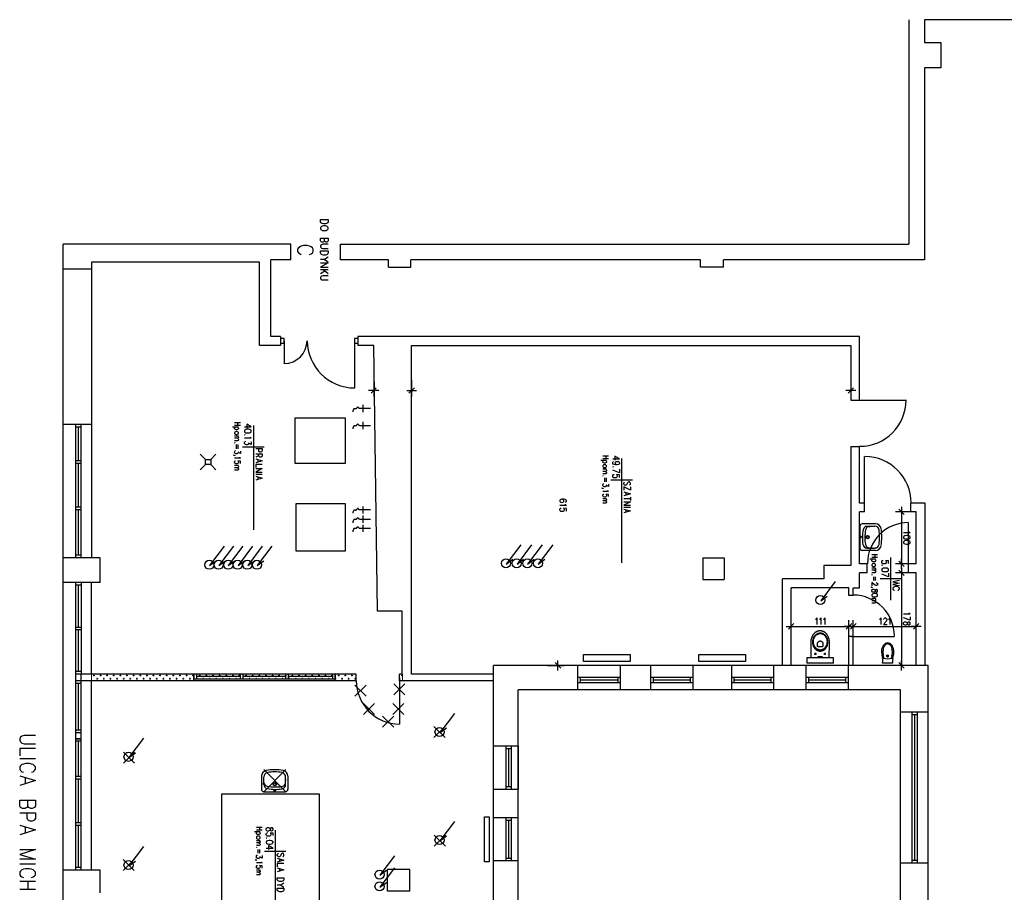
# Model space of a CAD drawing. Header units: millimetres. Extents: x -523 to 1404227, y -783705 to 1038705.
# Tile 21 of 256: x 178868 to 197769, y 12536 to 29297. Entities that reach past the tile are written whole.
import ezdxf

# ---------------------------------------------------------------- set-up
doc = ezdxf.new("R2010")
doc.units = ezdxf.units.MM
doc.linetypes.add('0.5_0.5', pattern=[1, 0.5, -0.5])
doc.layers.add('10. Projektowana likwidacja ściany murowanej', color=6, linetype='Continuous', lineweight=13)
for name, color, linetype in [('PDF _0', 252, 'Continuous'), ('PDF _BA_met', 7, 'Continuous'), ('PDF _Cienka', 7, 'Continuous'), ('PDF _PG_WIDOKOWE_CIENKIE', 7, 'Continuous'), ('PDF _PG_WYMIARY', 7, 'Continuous'), ('PDF _PG_WYPOSAŻENIE', 7, 'Continuous')]:
    doc.layers.add(name, color=color, linetype=linetype)

# ---------------------------------------------------------------- blocks, each defined once
blk = doc.blocks.new('A$Cc5eb5aaa')
at = {"layer": 'PDF _0', "color": 7, "lineweight": -3}
for points in [[(17066, 30689), (17066, 26375)], [(19043, 30689), (17366, 30689)], [(17366, 30689), (17366, 30249), (17684, 30249), (17684, 29766)], [(17684, 29766), (17366, 29766)], [(17366, 29766), (17366, 26079)], [(834, 4750), (834, 26375)], [(5207, 26375), (834, 26375)], [(5207, 26079), (5207, 26375)], [(6160, 26079), (6160, 26375)], [(6160, 26375), (17066, 26375)], [(834, 25905), (1376, 25905)], [(1376, 26032), (1376, 20355)], [(4606, 26032), (1376, 26032)], [(5008, 24432), (4606, 24432), (4606, 26032)], [(5008, 24606), (4822, 24606), (4822, 26079)], [(5207, 26079), (4822, 26079)], [(7079, 26079), (6160, 26079)], [(7079, 25935), (7079, 26079)], [(7079, 25935), (7510, 25935)], [(7510, 25935), (7510, 26079)], [(13069, 26079), (7510, 26079)], [(13069, 25935), (13069, 26079)], [(13509, 25935), (13069, 25935)], [(13509, 25935), (13509, 26079)], [(17366, 26079), (13509, 26079)], [(5008, 24606), (5008, 24432)], [(16122, 23382), (16122, 24606), (6490, 24606)], [(6490, 24606), (6490, 24432)], [(5076, 24470), (5076, 24568), (5008, 24568)], [(5076, 24470), (5008, 24470)], [(5076, 24521), (5076, 24081)], [(6490, 24568), (6427, 24568)], [(6427, 24568), (6427, 24470)], [(6427, 24521), (6427, 23611)], [(6490, 24470), (6427, 24470)], [(7345, 18120), (7345, 19331), (6867, 19331), (6795, 24432), (6490, 24432)], [(9098, 18120), (7523, 18120), (7523, 24432), (15956, 24432)], [(15956, 24432), (15956, 23382)], [(6892, 23568), (6698, 23568)], [(6846, 23619), (6744, 23518)], [(7430, 23568), (7620, 23568)], [(7472, 23518), (7578, 23619)], [(16050, 23568), (15859, 23568)], [(16007, 23619), (15901, 23518)], [(6587, 23289), (6587, 23149)], [(15956, 23382), (16122, 23382)], [(16037, 23382), (17011, 23382)], [(6520, 23221), (6516, 23226), (6511, 23230), (6507, 23234), (6507, 23238), (6503, 23238), (6503, 23243), (6499, 23243), (6494, 23247), (6490, 23247), (6486, 23247), (6482, 23243), (6477, 23238), (6473, 23234), (6465, 23226), (6465, 23221), (6460, 23217), (6456, 23217), (6452, 23213), (6448, 23213), (6444, 23213), (6439, 23213), (6431, 23217), (6427, 23217), (6422, 23217), (6418, 23217), (6418, 23213), (6414, 23213), (6410, 23209), (6410, 23204), (6405, 23200), (6405, 23196), (6401, 23192), (6401, 23183), (6397, 23179), (6397, 23171), (6397, 23166), (6393, 23158)], [(6736, 23221), (6520, 23221)], [(1376, 22917), (834, 22917)], [(1181, 20355), (1080, 20355), (1080, 22917)], [(1130, 22891), (1130, 22891)], [(1181, 20355), (1181, 22917)], [(6520, 22891), (6516, 22900), (6511, 22904), (6507, 22908), (6503, 22912), (6503, 22917), (6499, 22917), (6494, 22917), (6494, 22921), (6490, 22921), (6486, 22921), (6482, 22917), (6477, 22912), (6473, 22908), (6465, 22900), (6465, 22895), (6460, 22891), (6456, 22891), (6452, 22887), (6448, 22887), (6444, 22887), (6439, 22887), (6431, 22891), (6427, 22891), (6422, 22891), (6418, 22887), (6414, 22887), (6414, 22883), (6410, 22883), (6410, 22878), (6410, 22874), (6405, 22874), (6405, 22870), (6401, 22861), (6401, 22857), (6397, 22853), (6397, 22845), (6397, 22836), (6393, 22828)], [(6736, 22891), (6520, 22891)], [(6587, 22963), (6587, 22823)], [(1181, 22866), (1080, 22866)], [(1130, 22214), (1130, 22866)], [(15956, 22493), (15956, 20203)], [(15956, 22493), (16122, 22493)], [(16122, 21405), (16122, 22493)], [(3467, 22345), (3565, 22243)], [(3666, 22243), (3666, 22146), (3565, 22146), (3565, 22243), (3666, 22243), (3764, 22345)], [(1181, 22214), (1080, 22214)], [(1181, 22163), (1080, 22163)], [(1130, 22188), (1130, 22188)], [(1130, 21325), (1130, 22163)], [(3467, 22044), (3565, 22146)], [(3764, 22044), (3666, 22146)], [(16219, 21320), (16219, 22298)], [(16219, 21405), (16122, 21405)], [(16219, 21236), (16219, 21405)], [(17379, 21405), (17108, 21405)], [(17108, 21236), (17108, 21405)], [(17379, 18285), (17379, 21405)], [(1181, 21325), (1080, 21325)], [(1181, 21274), (1080, 21274)], [(1130, 21299), (1130, 21299)], [(1130, 21299), (1130, 21299)], [(1130, 20406), (1130, 21274)], [(6520, 21274), (6516, 21278), (6511, 21282), (6507, 21287), (6507, 21291), (6503, 21295), (6499, 21299), (6494, 21299), (6490, 21299), (6486, 21299), (6482, 21299), (6482, 21295), (6477, 21291), (6473, 21287), (6465, 21278), (6460, 21274), (6456, 21270), (6452, 21270), (6452, 21265), (6448, 21265), (6444, 21265), (6439, 21270), (6431, 21270), (6427, 21270), (6422, 21270), (6418, 21270), (6414, 21265), (6410, 21261), (6410, 21257), (6405, 21253), (6405, 21248), (6401, 21244), (6401, 21240), (6397, 21232), (6397, 21227), (6397, 21219), (6393, 21210)], [(6736, 21274), (6520, 21274)], [(6587, 21342), (6587, 21206)], [(16122, 20237), (16122, 21236)], [(16219, 21236), (16122, 21236)], [(16879, 21291), (16981, 21185)], [(16930, 21333), (16930, 21143)], [(17210, 21236), (17108, 21236)], [(17210, 20237), (17210, 21236)], [(6520, 21092), (6516, 21100), (6511, 21105), (6507, 21109), (6503, 21113), (6503, 21117), (6499, 21117), (6494, 21117), (6494, 21121), (6490, 21121), (6486, 21121), (6482, 21117), (6477, 21113), (6473, 21109), (6465, 21100), (6465, 21096), (6460, 21092), (6456, 21092), (6452, 21088), (6448, 21088), (6444, 21088), (6439, 21088), (6431, 21092), (6427, 21092), (6422, 21092), (6418, 21088), (6414, 21088), (6414, 21083), (6410, 21083), (6410, 21079), (6410, 21075), (6405, 21075), (6405, 21071), (6401, 21062), (6401, 21058), (6397, 21054), (6397, 21045), (6397, 21037), (6393, 21028)], [(6736, 21092), (6520, 21092)], [(6587, 21164), (6587, 21024)], [(6587, 20990), (6587, 20851)], [(17061, 20152), (17061, 21028)], [(6520, 20918), (6516, 20922), (6511, 20931), (6507, 20931), (6507, 20935), (6503, 20939), (6499, 20944), (6494, 20944), (6490, 20944), (6486, 20944), (6482, 20944), (6482, 20939), (6477, 20939), (6473, 20935), (6465, 20927), (6465, 20922), (6460, 20918), (6456, 20914), (6452, 20914), (6448, 20914), (6444, 20914), (6439, 20914), (6431, 20914), (6427, 20918), (6422, 20914), (6418, 20914), (6414, 20914), (6414, 20910), (6410, 20910), (6410, 20906), (6410, 20901), (6405, 20897), (6405, 20893), (6401, 20889), (6401, 20884), (6397, 20880), (6397, 20872), (6397, 20863), (6393, 20855)], [(6736, 20918), (6520, 20918)], [(9619, 20605), (9339, 20232), (9466, 20326)], [(9826, 20605), (9547, 20232), (9674, 20326)], [(10029, 20605), (9750, 20232), (9877, 20326)], [(10233, 20605), (9953, 20232), (10080, 20326)], [(3925, 20575), (3645, 20203), (3772, 20296)], [(4102, 20575), (3823, 20203), (3950, 20296)], [(4284, 20575), (4005, 20203), (4132, 20296)], [(4471, 20575), (4191, 20203), (4318, 20296)], [(4657, 20575), (4378, 20203), (4505, 20296)], [(4839, 20575), (4560, 20203), (4687, 20296)], [(1545, 20355), (834, 20355)], [(1181, 20406), (1080, 20406)], [(1545, 19881), (1545, 20355)], [(13116, 20351), (13526, 20351)], [(13116, 20351), (13116, 19940)], [(13526, 20351), (13526, 19940)], [(16270, 20237), (16122, 20237)], [(16270, 20067), (16270, 20237)], [(16981, 20186), (16879, 20287)], [(16930, 20139), (16930, 20334)], [(17210, 20237), (17061, 20237)], [(17061, 20067), (17061, 20237)], [(15956, 20203), (15436, 20203), (15436, 19949), (14640, 19949)], [(16270, 20067), (16122, 20067)], [(16122, 19775), (16122, 20067)], [(16879, 20118), (16981, 20016)], [(16930, 20165), (16930, 19970)], [(17210, 20067), (17061, 20067)], [(17210, 18285), (17210, 20067)], [(1376, 19881), (834, 19881)], [(1181, 19881), (1080, 19881)], [(1080, 18120), (1080, 19881)], [(1181, 19881), (1181, 18120)], [(1545, 19881), (1376, 19881)], [(1376, 18120), (1376, 19881)], [(13116, 19940), (13526, 19940)], [(14640, 18285), (14640, 19949)], [(15656, 19898), (15376, 19525), (15503, 19619)], [(1181, 19830), (1080, 19830)], [(1130, 19017), (1130, 19830)], [(15918, 19775), (14809, 19775)], [(14809, 18285), (14809, 19775)], [(15918, 19631), (15918, 19775)], [(15999, 19631), (15999, 19775)], [(15999, 19775), (16122, 19775)], [(15999, 19631), (15918, 19631)], [(1181, 19017), (1080, 19017)], [(1181, 18967), (1080, 18967)], [(1130, 18171), (1130, 18967)], [(1130, 18941), (1130, 18941)], [(14712, 19034), (14907, 19034)], [(14758, 18983), (14860, 19089)], [(16016, 19034), (15825, 19034)], [(15973, 19089), (15868, 18983)], [(15906, 19034), (16096, 19034)], [(15948, 18983), (16054, 19089)], [(17307, 19034), (17112, 19034)], [(17260, 19089), (17159, 18983)], [(15918, 18285), (15918, 18844)], [(15999, 18844), (15918, 18844)], [(15961, 18844), (16790, 18844)], [(15999, 18285), (15999, 18844)], [(10385, 18234), (10279, 18340)], [(10330, 18192), (10330, 18382)], [(16981, 18234), (16879, 18340)], [(16930, 18192), (16930, 18382)], [(1181, 18171), (1080, 18171)], [(1130, 18145), (1130, 18145)], [(9098, 10161), (9098, 18285)], [(17438, 18285), (9098, 18285)], [(10711, 18285), (10711, 17815)], [(11528, 18285), (11528, 17815)], [(12108, 18285), (12108, 17815)], [(12921, 18285), (12921, 17815)], [(13662, 18285), (13662, 17815)], [(14470, 18285), (14470, 17815)], [(15089, 18285), (15089, 17815)], [(15901, 18285), (15901, 17815)], [(17438, 9936), (17438, 18285)], [(1181, 14356), (1080, 14356), (1080, 18120)], [(1181, 18120), (1080, 18120)], [(1181, 18120), (1080, 18120)], [(1181, 17989), (1080, 17989)], [(1181, 14356), (1181, 18120)], [(6460, 18120), (1181, 18120)], [(6460, 17989), (1181, 17989)], [(1376, 14356), (1376, 17989)], [(3340, 17989), (3340, 18120)], [(3340, 18120), (3340, 18022)], [(6054, 18022), (3340, 18022)], [(3391, 18120), (3391, 18022)], [(4238, 18073), (3391, 18073)], [(4238, 18022), (4238, 18120)], [(4263, 18073), (4263, 18073)], [(4289, 18022), (4289, 18120)], [(5110, 18073), (4289, 18073)], [(5110, 18022), (5110, 18120)], [(5157, 18022), (5157, 18120)], [(6003, 18073), (5157, 18073)], [(6003, 18120), (6003, 18022)], [(6054, 17989), (6054, 18120)], [(6054, 18120), (6054, 18022)], [(6460, 17989), (6460, 18120)], [(7290, 17989), (7290, 18120)], [(7345, 18120), (7290, 18120)], [(7290, 18056), (7290, 17159)], [(9098, 17989), (7290, 17989)], [(9098, 18120), (7523, 18120)], [(11528, 18052), (10711, 18052)], [(10762, 18052), (10762, 17950)], [(11482, 18001), (10762, 18001)], [(11482, 18052), (11482, 17950)], [(12921, 18052), (12108, 18052)], [(12159, 18052), (12159, 17950)], [(12870, 18001), (12159, 18001)], [(12870, 18052), (12870, 17950)], [(14470, 18052), (13662, 18052)], [(13708, 18052), (13708, 17950)], [(14420, 18001), (13708, 18001)], [(14420, 18052), (14420, 17950)], [(15901, 18052), (15089, 18052)], [(15139, 18052), (15139, 17950)], [(15851, 18001), (15139, 18001)], [(15851, 18052), (15851, 17950)], [(1181, 17938), (1080, 17938)], [(1130, 17045), (1130, 17938)], [(16909, 17815), (9568, 17815)], [(9568, 17400), (9568, 17815)], [(11528, 17950), (10711, 17950)], [(12921, 17950), (12108, 17950)], [(14470, 17950), (13662, 17950)], [(15901, 17950), (15089, 17950)], [(16909, 10406), (16909, 17815)], [(9568, 10406), (9568, 17400)], [(8344, 17366), (8065, 16994), (8192, 17087)], [(17438, 17387), (16909, 17387)], [(17125, 17387), (17125, 14487)], [(17227, 17337), (17125, 17337)], [(17176, 17337), (17176, 14538)], [(17227, 17387), (17227, 14487)], [(1181, 17045), (1080, 17045)], [(1181, 17045), (1080, 17045)], [(1130, 17019), (1130, 17019)], [(1130, 17019), (1130, 17019)], [(1181, 16994), (1080, 16994)], [(1181, 16994), (1080, 16994)], [(1181, 16994), (1080, 16994)], [(1080, 16879), (1181, 16879), (1080, 16879)], [(1181, 16829), (1080, 16829)], [(1130, 16155), (1130, 16829)], [(2375, 16888), (2096, 16515), (2223, 16608)], [(9098, 16740), (9568, 16740)], [(9335, 16740), (9335, 15910)], [(9335, 16693), (9437, 16693)], [(9386, 16693), (9386, 15961)], [(9437, 16740), (9437, 15910)], [(9568, 16740), (9568, 15910)], [(1181, 16155), (1080, 16155)], [(1181, 16105), (1080, 16105)], [(1130, 16130), (1130, 16130)], [(1130, 16130), (1130, 16130)], [(1130, 15262), (1130, 16105)], [(9098, 15910), (9568, 15910)], [(9335, 15961), (9437, 15961)], [(9098, 15368), (9568, 15368)], [(9335, 15368), (9335, 14538)], [(9335, 15317), (9437, 15317)], [(9386, 15317), (9386, 14585)], [(9437, 15368), (9437, 14538)], [(1181, 15262), (1080, 15262)], [(1181, 15211), (1080, 15211)], [(1130, 15237), (1130, 15237)], [(1130, 15237), (1130, 15237)], [(1130, 14407), (1130, 15211)], [(8344, 15288), (8065, 14919), (8192, 15012)], [(2375, 14809), (2096, 14437), (2223, 14530)], [(7193, 14631), (6913, 14259), (7040, 14352)], [(9335, 14585), (9437, 14585)], [(1181, 14407), (1080, 14407)], [(7193, 14398), (6913, 14026), (7040, 14119)], [(9098, 14538), (9568, 14538)], [(17438, 14487), (16909, 14487)], [(17227, 14538), (17125, 14538)], [(1545, 14356), (834, 14356)], [(1545, 13916), (1545, 14356)], [(7062, 13950), (7062, 14365)], [(7489, 14365), (7062, 14365)], [(7489, 13950), (7489, 14365)], [(7489, 13950), (7062, 13950)]]:
    blk.add_lwpolyline(points, dxfattribs=at)
for points in [[(10821, 18365), (10821, 18497), (11719, 18497), (11719, 18365)], [(10821, 18365), (10821, 18497), (11719, 18497), (11719, 18365)], [(13035, 18365), (13035, 18497), (13933, 18497), (13933, 18365)], [(13035, 18365), (13035, 18497), (13933, 18497), (13933, 18365)], [(8920, 14513), (8920, 15376), (9009, 15376), (9009, 14513)]]:
    blk.add_lwpolyline(points, close=True, dxfattribs=at)
for centre in [(3639, 20219), (3817, 20219), (4003, 20219), (4185, 20219), (4371, 20219), (4553, 20219), (9333, 20248), (9541, 20248), (9744, 20248), (9947, 20248), (15371, 19541), (8059, 17010), (2089, 16531), (8059, 14931), (2089, 14452), (6907, 14270), (6907, 14042)]:
    blk.add_circle(centre, 86.8, dxfattribs=at)
for centre, radius, start, end in [((5078, 24524), 438, 270, 0), ((6429, 24524), 908, 180, 270)]:
    blk.add_arc(centre, radius, start, end, dxfattribs=at)
at = {"layer": 'PDF _BA_met', "lineweight": -3}
for points in [[(4314, 22870), (4445, 22870), (4361, 22921), (4361, 22845)], [(4488, 22895), (4488, 20893)], [(4327, 22718), (4323, 22722), (4314, 22718), (4323, 22713)], [(4420, 22671), (4428, 22663), (4445, 22650), (4314, 22650)], [(4445, 22582), (4445, 22527), (4394, 22557), (4394, 22544), (4390, 22535), (4382, 22527), (4365, 22523), (4352, 22523), (4335, 22527), (4323, 22540), (4314, 22552), (4314, 22569), (4323, 22582), (4327, 22586), (4339, 22595)], [(4695, 22480), (4280, 22480)], [(4530, 22451), (4653, 22451), (4653, 22408), (4649, 22396), (4640, 22387), (4632, 22383), (4610, 22383), (4602, 22387), (4593, 22396), (4589, 22408), (4589, 22451)], [(4530, 22349), (4653, 22349), (4653, 22307), (4649, 22294), (4640, 22290), (4632, 22286), (4619, 22286), (4606, 22290), (4602, 22294), (4593, 22307), (4593, 22349)], [(4593, 22320), (4530, 22286)], [(4530, 22252), (4653, 22214), (4530, 22176)], [(4653, 22146), (4530, 22146), (4530, 22091)], [(4572, 22235), (4572, 22188)], [(11384, 22252), (11515, 22252), (11427, 22303), (11427, 22231)], [(11469, 22138), (11452, 22146), (11439, 22154), (11435, 22167), (11435, 22176), (11439, 22188), (11452, 22201), (11469, 22205), (11477, 22205), (11494, 22201), (11507, 22188), (11515, 22176), (11515, 22167), (11507, 22154), (11494, 22146), (11469, 22138), (11439, 22138), (11410, 22146), (11388, 22154), (11384, 22167), (11384, 22180), (11388, 22193), (11401, 22201)], [(11554, 22260), (11554, 20258)], [(4530, 22066), (4653, 22066), (4530, 21998), (4653, 21998)], [(4530, 21960), (4653, 21960)], [(11397, 22099), (11388, 22104), (11384, 22099), (11388, 22095)], [(11515, 22057), (11515, 21985), (11384, 22036)], [(11515, 21896), (11515, 21947), (11456, 21951), (11465, 21947), (11469, 21930), (11469, 21917), (11465, 21900), (11452, 21892), (11435, 21888), (11422, 21888), (11401, 21892), (11388, 21900), (11384, 21917), (11384, 21930), (11388, 21947), (11397, 21951), (11410, 21955)], [(4530, 21922), (4653, 21884), (4530, 21845)], [(4572, 21909), (4572, 21862)], [(11761, 21845), (11350, 21845)], [(11706, 21748), (11714, 21757), (11723, 21769), (11723, 21790), (11714, 21803), (11706, 21812), (11693, 21812), (11681, 21807), (11676, 21803), (11668, 21795), (11655, 21765), (11651, 21757), (11647, 21752), (11634, 21748), (11613, 21748), (11604, 21757), (11596, 21769), (11596, 21790), (11604, 21803), (11613, 21812)], [(11723, 21718), (11723, 21651), (11596, 21718), (11596, 21651)], [(11596, 21621), (11723, 21583), (11596, 21545)], [(11638, 21608), (11638, 21562)], [(11723, 21486), (11596, 21486)], [(11596, 21431), (11723, 21431), (11596, 21367), (11723, 21367)], [(11723, 21519), (11723, 21452)], [(11596, 21329), (11723, 21329)], [(11596, 21291), (11723, 21253), (11596, 21215)], [(11638, 21274), (11638, 21227)], [(16680, 20245), (16680, 20296), (16621, 20300), (16630, 20296), (16634, 20279), (16634, 20266), (16630, 20249), (16617, 20241), (16600, 20237), (16587, 20237), (16566, 20241), (16553, 20249), (16549, 20266), (16549, 20279), (16553, 20296), (16562, 20300), (16575, 20304)], [(16719, 20359), (16719, 19542)], [(16562, 20203), (16553, 20207), (16549, 20203), (16553, 20199)], [(16680, 20059), (16680, 19987), (16549, 20038)], [(16926, 19949), (16515, 19949)], [(16888, 19915), (16761, 19894), (16888, 19868), (16761, 19843), (16888, 19822)], [(16858, 19729), (16871, 19733), (16879, 19746), (16888, 19754), (16888, 19771), (16879, 19784), (16871, 19792), (16858, 19796), (16841, 19801), (16812, 19801), (16790, 19796), (16782, 19792), (16769, 19784), (16761, 19771), (16761, 19754), (16769, 19746), (16782, 19733), (16790, 19729)], [(4907, 15122), (4907, 13120)], [(4864, 15017), (4864, 15063), (4809, 15067), (4814, 15063), (4818, 15050), (4818, 15034), (4814, 15021), (4801, 15008), (4784, 15004), (4771, 15004), (4750, 15008), (4737, 15021), (4733, 15034), (4733, 15050), (4737, 15063), (4746, 15067), (4759, 15076)], [(4746, 14970), (4737, 14974), (4733, 14970), (4737, 14966)], [(4733, 14775), (4864, 14775), (4776, 14826), (4776, 14750)], [(5110, 14712), (4699, 14712)], [(5055, 14610), (5063, 14623), (5072, 14636), (5072, 14657), (5063, 14669), (5055, 14678), (5042, 14678), (5030, 14674), (5025, 14669), (5017, 14661), (5004, 14631), (5000, 14623), (4996, 14619), (4983, 14610), (4966, 14610), (4953, 14623), (4945, 14636), (4945, 14657), (4953, 14669), (4966, 14678)], [(4945, 14585), (5072, 14547), (4945, 14509)], [(4987, 14568), (4987, 14521)], [(5072, 14479), (4945, 14479), (4945, 14420)], [(4945, 14398), (5072, 14360), (4945, 14322)], [(4987, 14382), (4987, 14335)], [(5013, 14064), (4945, 14064)], [(5072, 14102), (5013, 14064), (5072, 14026)]]:
    blk.add_lwpolyline(points, dxfattribs=at)
for points in [[(4445, 22794), (4441, 22806), (4420, 22815), (4390, 22823), (4369, 22823), (4339, 22815), (4323, 22806), (4314, 22794), (4314, 22781), (4323, 22768), (4339, 22756), (4369, 22751), (4390, 22751), (4420, 22756), (4441, 22768), (4445, 22781)], [(16680, 20127), (16672, 20144), (16655, 20152), (16621, 20156), (16604, 20156), (16575, 20152), (16553, 20144), (16549, 20127), (16549, 20118), (16553, 20101), (16575, 20093), (16604, 20088), (16621, 20088), (16655, 20093), (16672, 20101), (16680, 20118)], [(4864, 15148), (4856, 15165), (4843, 15169), (4831, 15169), (4818, 15165), (4814, 15152), (4809, 15135), (4801, 15118), (4788, 15110), (4776, 15106), (4759, 15106), (4746, 15110), (4737, 15114), (4733, 15127), (4733, 15148), (4737, 15165), (4746, 15169), (4759, 15173), (4776, 15173), (4788, 15169), (4801, 15156), (4809, 15144), (4814, 15122), (4818, 15114), (4831, 15110), (4843, 15110), (4856, 15114), (4864, 15127)], [(4864, 14894), (4856, 14911), (4839, 14919), (4809, 14923), (4788, 14923), (4759, 14919), (4737, 14911), (4733, 14894), (4733, 14885), (4737, 14873), (4759, 14860), (4788, 14856), (4809, 14856), (4839, 14860), (4856, 14873), (4864, 14885)], [(4945, 14204), (5072, 14204), (5072, 14170), (5063, 14153), (5055, 14144), (5042, 14140), (5025, 14136), (4996, 14136), (4974, 14140), (4966, 14144), (4953, 14153), (4945, 14170)], [(4945, 14009), (5072, 14009), (5072, 13975), (5063, 13958), (5055, 13950), (5042, 13946), (5025, 13941), (4996, 13941), (4974, 13946), (4966, 13950), (4953, 13958), (4945, 13975)]]:
    blk.add_lwpolyline(points, close=True, dxfattribs=at)
at = {"layer": 'PDF _Cienka', "lineweight": -3}
for points in [[(5775, 26850), (5923, 26850), (5923, 26807), (5914, 26790), (5902, 26782), (5889, 26773), (5868, 26769), (5830, 26769), (5809, 26773), (5796, 26782), (5779, 26790), (5775, 26807)], [(5923, 26693), (5914, 26706), (5902, 26718), (5889, 26723), (5868, 26731), (5830, 26731), (5809, 26723), (5796, 26718), (5779, 26706), (5775, 26693), (5775, 26672), (5779, 26659), (5796, 26651), (5809, 26642), (5830, 26638), (5868, 26638), (5889, 26642), (5902, 26651), (5914, 26659), (5923, 26672)], [(5775, 26248), (5923, 26248), (5923, 26210), (5914, 26193), (5902, 26181), (5889, 26176), (5868, 26168), (5830, 26168), (5809, 26176), (5796, 26181), (5779, 26193), (5775, 26210)]]:
    blk.add_lwpolyline(points, close=True, dxfattribs=at)
for points in [[(5775, 26494), (5923, 26494), (5923, 26443), (5914, 26426), (5910, 26422), (5893, 26413), (5880, 26413), (5868, 26422), (5859, 26426), (5851, 26443), (5851, 26494)], [(5851, 26443), (5842, 26426), (5838, 26422), (5821, 26413), (5800, 26413), (5787, 26422), (5779, 26426), (5775, 26443), (5775, 26494)], [(5563, 26181), (5593, 26193), (5622, 26214), (5635, 26240), (5635, 26282), (5622, 26308), (5593, 26329), (5563, 26342), (5521, 26354), (5449, 26354), (5406, 26342), (5381, 26329), (5351, 26308), (5334, 26282), (5334, 26240), (5351, 26214), (5381, 26193), (5406, 26181)], [(5923, 26375), (5817, 26375), (5796, 26367), (5779, 26358), (5775, 26342), (5775, 26329), (5779, 26312), (5796, 26299), (5817, 26295), (5923, 26295)], [(5923, 26130), (5851, 26083), (5923, 26037)], [(5851, 26083), (5775, 26083)], [(5775, 26016), (5923, 26016), (5775, 25935), (5923, 25935)], [(5775, 25889), (5923, 25889)], [(5859, 25859), (5775, 25808)], [(5923, 25770), (5817, 25770), (5796, 25762), (5779, 25753), (5775, 25736), (5775, 25723), (5779, 25706), (5796, 25694), (5817, 25690), (5923, 25690)], [(5923, 25808), (5821, 25889)], [(301, 16943), (85, 16943), (42, 16930), (13, 16909), (0, 16875), (0, 16850), (13, 16816), (42, 16795), (85, 16782), (301, 16782)], [(301, 16693), (0, 16693), (0, 16553)], [(0, 16498), (301, 16498)], [(229, 16236), (258, 16244), (284, 16270), (301, 16291), (301, 16337), (284, 16359), (258, 16384), (229, 16393), (186, 16405), (114, 16405), (72, 16393), (42, 16384), (13, 16359), (0, 16337), (0, 16291), (13, 16270), (42, 16244), (72, 16236)], [(0, 16164), (301, 16075), (0, 15982)], [(102, 16130), (102, 16016)], [(0, 15698), (301, 15698), (301, 15592), (284, 15559), (271, 15550), (241, 15537), (216, 15537), (186, 15550), (169, 15559), (157, 15592), (157, 15698)], [(157, 15592), (144, 15559), (127, 15550), (102, 15537), (55, 15537), (30, 15550), (13, 15559), (0, 15592), (0, 15698)], [(0, 15457), (301, 15457), (301, 15355), (284, 15321), (271, 15309), (241, 15296), (199, 15296), (169, 15309), (157, 15321), (144, 15355), (144, 15457)], [(0, 15216), (301, 15127), (0, 15034)], [(102, 15182), (102, 15067)], [(0, 14750), (301, 14750), (0, 14657), (301, 14564), (0, 14564)], [(0, 14475), (301, 14475)], [(229, 14212), (258, 14225), (284, 14246), (301, 14267), (301, 14314), (284, 14335), (258, 14360), (229, 14373), (186, 14382), (114, 14382), (72, 14373), (42, 14360), (13, 14335), (0, 14314), (0, 14267), (13, 14246), (42, 14225), (72, 14212)], [(0, 14144), (301, 14144)], [(157, 14144), (157, 13984)], [(301, 13984), (0, 13984)]]:
    blk.add_lwpolyline(points, dxfattribs=at)
for centre, radius, start, end in [((16124, 23386), 891, 270, 0), ((16222, 21408), 891, 360, 90), ((17064, 20240), 790, 90, 180), ((16002, 18847), 790, 360, 90), ((7293, 17992), 832, 180, 270)]:
    blk.add_arc(centre, radius, start, end, dxfattribs=at)
at = {"layer": 'PDF _PG_WIDOKOWE_CIENKIE', "lineweight": -3}
for points in [[(6249, 23039), (6249, 22167), (5288, 22167), (5288, 23039)], [(6245, 21397), (6245, 20478), (5309, 20478), (5309, 21397)], [(15368, 18556), (15364, 18556), (15360, 18556), (15355, 18560), (15351, 18560), (15347, 18560), (15343, 18560), (15338, 18560), (15334, 18564), (15330, 18564), (15326, 18564), (15321, 18569), (15317, 18569), (15313, 18569), (15309, 18573), (15304, 18577), (15300, 18581), (15296, 18581), (15292, 18586), (15288, 18590), (15283, 18590), (15283, 18594), (15279, 18598), (15275, 18602), (15271, 18602), (15271, 18607), (15266, 18611), (15262, 18615), (15262, 18619), (15258, 18624), (15258, 18628), (15254, 18632), (15249, 18636), (15249, 18641), (15245, 18645), (15245, 18649), (15241, 18653), (15241, 18658), (15241, 18662), (15237, 18666), (15237, 18670), (15233, 18674), (15233, 18683), (15233, 18687), (15233, 18691), (15228, 18696), (15228, 18700), (15228, 18708), (15228, 18713), (15228, 18717), (15228, 18725), (15228, 18729), (15228, 18734), (15228, 18738), (15228, 18746), (15228, 18751), (15228, 18755), (15228, 18763), (15228, 18768), (15228, 18772), (15233, 18776), (15233, 18780), (15233, 18789), (15233, 18793), (15237, 18797), (15237, 18801), (15241, 18806), (15241, 18810), (15241, 18814), (15245, 18818), (15245, 18827), (15249, 18831), (15249, 18835), (15254, 18840), (15258, 18844), (15258, 18848), (15262, 18848), (15262, 18852), (15266, 18856), (15271, 18861), (15271, 18865), (15275, 18869), (15279, 18869), (15283, 18873), (15283, 18878), (15288, 18882), (15292, 18882), (15296, 18886), (15300, 18890), (15304, 18890), (15304, 18895), (15309, 18895), (15313, 18899), (15317, 18899), (15321, 18903), (15326, 18903), (15330, 18903), (15334, 18907), (15338, 18907), (15343, 18907), (15347, 18907), (15351, 18912), (15355, 18912), (15360, 18912), (15364, 18912), (15368, 18912), (15372, 18912), (15376, 18912), (15381, 18912), (15385, 18912), (15389, 18907), (15393, 18907), (15398, 18907), (15402, 18907), (15406, 18903), (15410, 18903), (15415, 18903), (15419, 18899), (15423, 18899), (15423, 18895), (15427, 18895), (15432, 18890), (15436, 18890), (15440, 18886), (15444, 18882), (15448, 18882), (15448, 18878), (15453, 18873), (15457, 18869), (15461, 18869), (15461, 18865), (15465, 18861), (15470, 18856), (15470, 18852), (15474, 18848), (15478, 18848), (15478, 18844), (15482, 18840), (15482, 18835), (15487, 18831), (15487, 18827), (15491, 18818), (15491, 18814), (15495, 18810), (15495, 18806), (15499, 18801), (15499, 18797), (15499, 18793), (15503, 18789), (15503, 18780), (15503, 18776), (15503, 18772), (15508, 18768), (15508, 18763), (15508, 18755), (15508, 18751), (15508, 18746), (15508, 18738), (15508, 18734), (15508, 18729), (15508, 18725), (15508, 18717), (15508, 18713), (15508, 18708), (15508, 18700), (15503, 18696), (15503, 18691), (15503, 18687), (15503, 18683), (15499, 18674), (15499, 18670), (15499, 18666), (15495, 18662), (15495, 18658), (15491, 18653), (15491, 18649), (15487, 18645), (15487, 18641), (15482, 18636), (15482, 18632), (15478, 18628), (15478, 18624), (15474, 18619), (15470, 18615), (15470, 18611), (15465, 18607), (15461, 18602), (15457, 18598), (15453, 18594), (15448, 18590), (15444, 18586), (15440, 18581), (15436, 18581), (15432, 18577), (15427, 18577), (15423, 18573), (15423, 18569), (15419, 18569), (15415, 18569), (15410, 18564), (15406, 18564), (15402, 18564), (15398, 18560), (15393, 18560), (15389, 18560), (15385, 18560), (15381, 18560), (15376, 18556), (15372, 18556)], [(15368, 18581), (15364, 18581), (15360, 18581), (15355, 18581), (15351, 18586), (15347, 18586), (15343, 18586), (15338, 18586), (15334, 18590), (15330, 18590), (15326, 18590), (15321, 18594), (15317, 18594), (15313, 18598), (15309, 18598), (15304, 18602), (15300, 18602), (15296, 18607), (15296, 18611), (15292, 18611), (15288, 18615), (15283, 18619), (15283, 18624), (15279, 18624), (15275, 18628), (15271, 18632), (15271, 18636), (15266, 18641), (15262, 18645), (15262, 18649), (15258, 18653), (15258, 18658), (15254, 18662), (15254, 18666), (15249, 18670), (15249, 18674), (15245, 18679), (15245, 18683), (15245, 18691), (15241, 18696), (15241, 18700), (15241, 18704), (15241, 18708), (15237, 18717), (15237, 18721), (15237, 18725), (15237, 18729), (15237, 18738), (15237, 18742), (15237, 18746), (15237, 18751), (15237, 18759), (15237, 18763), (15237, 18768), (15241, 18772), (15241, 18780), (15241, 18785), (15241, 18789), (15245, 18793), (15245, 18797), (15245, 18801), (15249, 18810), (15249, 18814), (15254, 18818), (15254, 18823), (15258, 18827), (15258, 18831), (15262, 18835), (15262, 18840), (15266, 18844), (15271, 18848), (15271, 18852), (15275, 18852), (15279, 18856), (15283, 18861), (15283, 18865), (15288, 18869), (15292, 18869), (15296, 18873), (15296, 18878), (15300, 18878), (15304, 18882), (15309, 18882), (15313, 18886), (15317, 18886), (15321, 18890), (15326, 18890), (15330, 18895), (15334, 18895), (15338, 18895), (15343, 18899), (15347, 18899), (15351, 18899), (15355, 18899), (15360, 18899), (15364, 18899), (15368, 18899), (15372, 18899), (15376, 18899), (15381, 18899), (15385, 18899), (15389, 18899), (15393, 18899), (15398, 18895), (15402, 18895), (15406, 18895), (15410, 18890), (15415, 18890), (15419, 18886), (15423, 18886), (15427, 18882), (15432, 18882), (15432, 18878), (15436, 18878), (15440, 18873), (15444, 18869), (15448, 18869), (15448, 18865), (15453, 18861), (15457, 18856), (15461, 18852), (15465, 18848), (15470, 18844), (15470, 18840), (15474, 18835), (15474, 18831), (15478, 18827), (15478, 18823), (15482, 18818), (15482, 18814), (15487, 18810), (15487, 18801), (15491, 18797), (15491, 18793), (15491, 18789), (15495, 18785), (15495, 18780), (15495, 18772), (15495, 18768), (15495, 18763), (15499, 18759), (15499, 18751), (15499, 18746), (15499, 18742), (15499, 18738), (15499, 18729), (15499, 18725), (15495, 18721), (15495, 18717), (15495, 18708), (15495, 18704), (15495, 18700), (15491, 18696), (15491, 18691), (15491, 18683), (15487, 18679), (15487, 18674), (15482, 18670), (15482, 18666), (15478, 18662), (15478, 18658), (15474, 18653), (15474, 18649), (15470, 18645), (15470, 18641), (15465, 18636), (15461, 18632), (15461, 18628), (15457, 18624), (15453, 18624), (15448, 18619), (15448, 18615), (15444, 18611), (15440, 18611), (15436, 18607), (15432, 18602), (15427, 18598), (15423, 18598), (15419, 18594), (15415, 18594), (15410, 18590), (15406, 18590), (15402, 18590), (15398, 18586), (15393, 18586), (15389, 18586), (15385, 18586), (15381, 18581), (15376, 18581), (15372, 18581)], [(15364, 18645), (15338, 18645), (15330, 18645), (15326, 18649), (15321, 18649), (15317, 18653), (15317, 18658), (15317, 18662), (15317, 18666), (15317, 18704), (15317, 18708), (15317, 18717), (15317, 18721), (15321, 18725), (15321, 18729), (15326, 18734), (15330, 18738), (15334, 18742), (15338, 18746), (15343, 18746), (15347, 18751), (15351, 18755), (15355, 18755), (15360, 18755), (15364, 18759), (15368, 18759), (15372, 18759), (15376, 18755), (15381, 18755), (15385, 18755), (15389, 18751), (15393, 18746), (15398, 18746), (15402, 18742), (15406, 18738), (15410, 18734), (15410, 18729), (15415, 18725), (15415, 18721), (15419, 18717), (15419, 18708), (15419, 18704), (15419, 18666), (15419, 18662), (15419, 18658), (15415, 18653), (15415, 18649), (15410, 18649), (15406, 18645), (15398, 18645)], [(15275, 18501), (15279, 18501), (15279, 18505), (15283, 18509), (15279, 18514), (15279, 18518), (15275, 18518), (15271, 18518), (15266, 18514), (15266, 18509), (15266, 18505), (15271, 18501)], [(15457, 18501), (15461, 18501), (15465, 18505), (15465, 18509), (15465, 18514), (15461, 18518), (15457, 18518), (15453, 18518), (15453, 18514), (15448, 18509), (15453, 18505), (15453, 18501)], [(5749, 15821), (5749, 11126), (3882, 11126), (3882, 15821)]]:
    blk.add_lwpolyline(points, close=True, dxfattribs=at)
for points in [[(16426, 21003), (16172, 21003)], [(16130, 20956), (16130, 20537)], [(16270, 20956), (16325, 20956)], [(16299, 20956), (16299, 20956)], [(16414, 20956), (16321, 20956)], [(16426, 20495), (16172, 20495)], [(16266, 20541), (16316, 20537)], [(16299, 20541), (16299, 20537)], [(16308, 20541), (16414, 20537)], [(16321, 20537), (16321, 20537)], [(16371, 20537), (16346, 20537)], [(16346, 20537), (16346, 20537)], [(16346, 20537), (16346, 20537)], [(16354, 20537), (16354, 20537)], [(16363, 20537), (16363, 20537)], [(15542, 18433), (15546, 18713), (15546, 18717), (15546, 18721), (15546, 18729), (15546, 18734), (15546, 18742), (15546, 18746), (15546, 18751), (15546, 18759), (15542, 18763), (15542, 18768), (15542, 18772), (15542, 18780), (15542, 18785), (15537, 18789), (15537, 18793), (15537, 18801), (15533, 18806), (15533, 18810), (15533, 18814), (15529, 18818), (15529, 18823), (15525, 18827), (15525, 18831), (15520, 18840), (15520, 18844), (15516, 18848), (15516, 18852), (15512, 18856), (15512, 18861), (15508, 18861), (15508, 18865), (15503, 18869), (15503, 18873), (15499, 18878), (15495, 18882), (15495, 18886), (15491, 18890), (15487, 18890), (15487, 18895), (15482, 18899), (15478, 18903), (15474, 18907), (15470, 18912), (15465, 18912), (15465, 18916), (15461, 18920), (15457, 18920), (15453, 18924), (15448, 18924), (15448, 18928), (15444, 18928), (15440, 18933), (15436, 18933), (15432, 18937), (15427, 18937), (15423, 18941), (15419, 18941), (15415, 18941), (15410, 18945), (15406, 18945), (15402, 18945), (15398, 18945), (15393, 18950), (15389, 18950), (15385, 18950), (15381, 18950), (15376, 18950), (15372, 18950), (15368, 18950), (15364, 18950), (15360, 18950), (15355, 18950), (15351, 18950), (15347, 18950), (15343, 18950), (15338, 18950), (15334, 18950), (15330, 18945), (15326, 18945), (15321, 18945), (15317, 18945), (15313, 18941), (15309, 18941), (15304, 18937), (15300, 18937), (15296, 18933), (15292, 18933), (15288, 18933), (15283, 18928), (15279, 18924), (15275, 18920), (15271, 18920), (15266, 18916), (15262, 18912), (15258, 18907), (15254, 18907), (15254, 18903), (15249, 18899), (15245, 18895), (15241, 18890), (15237, 18886), (15237, 18882), (15233, 18878), (15228, 18873), (15224, 18869), (15224, 18865), (15220, 18861), (15220, 18856), (15216, 18852), (15216, 18848), (15211, 18844), (15211, 18840), (15207, 18835), (15207, 18831), (15203, 18823), (15203, 18818), (15203, 18814), (15199, 18810), (15199, 18806), (15194, 18801), (15194, 18797), (15194, 18789), (15194, 18785), (15190, 18780), (15190, 18776), (15190, 18768), (15190, 18763), (15186, 18759), (15186, 18751), (15186, 18746), (15186, 18742), (15186, 18734), (15186, 18729), (15186, 18721), (15186, 18717), (15186, 18713)], [(15186, 18713), (15190, 18433)], [(15275, 18531), (15275, 18488)], [(15457, 18531), (15457, 18488)], [(15622, 18332), (15622, 18433), (15110, 18433), (15110, 18332)], [(15254, 18509), (15296, 18509)], [(15419, 18433), (15419, 18437), (15415, 18442), (15410, 18446), (15406, 18450), (15398, 18450), (15334, 18450), (15330, 18450), (15321, 18446), (15317, 18442), (15313, 18437), (15313, 18433)], [(15436, 18509), (15478, 18509)], [(15622, 18332), (15110, 18332)], [(4640, 16160), (4640, 15906)], [(4682, 16143), (4682, 16050)], [(5101, 16041), (5101, 16143)], [(5101, 16105), (5101, 16075)], [(5101, 16096), (5101, 16096)], [(5101, 16083), (5101, 16083)], [(5101, 16075), (5101, 16075)], [(5101, 16075), (5101, 16075)], [(5148, 16160), (5148, 15906)], [(4682, 15999), (4687, 16054)], [(4682, 16033), (4687, 16033)], [(5101, 15995), (5101, 16050)], [(5101, 16050), (5101, 16050)], [(5101, 16033), (5101, 16033)], [(4682, 15859), (5101, 15859)]]:
    blk.add_lwpolyline(points, dxfattribs=at)
for centre, radius in [((16154, 20752), 14.8), ((16277, 20752), 31.8), ((16277, 20752), 23.3), ((4896, 16006), 31.8), ((4896, 16006), 23.3), ((4896, 15883), 14.8)]:
    blk.add_circle(centre, radius, dxfattribs=at)
for centre, radius, start, end in [((16175, 20960), 44.5, 90, 180), ((16429, 20896), 108, 10.2393, 90), ((17060, 20739), 883, 169.9695, 188.2782), ((16273, 20879), 82.6, 89.1265, 169.9695), ((17107, 20739), 883, 169.9695, 188.2782), ((16319, 20879), 82.6, 95.2075, 169.9695), ((16417, 20879), 82.6, 9.1516, 90), ((15625, 20752), 883, 350.8484, 9.1516), ((15616, 20752), 933, 349.8071, 10.1929), ((16268, 20625), 82.6, 188.2782, 269.1266), ((16315, 20625), 82.6, 188.2782, 269.1266), ((16417, 20625), 82.6, 270, 350.8484), ((16175, 20541), 44.5, 180, 270), ((16429, 20604), 108, 270, 349.7607), ((4752, 16163), 108, 100.2393, 180), ((4896, 15350), 933, 79.8071, 100.1929), ((5040, 16163), 108, 360, 79.7607), ((4769, 16146), 82.6, 99.1516, 180), ((4896, 15358), 883, 80.8484, 99.1516), ((5023, 16146), 82.6, 360, 80.8484), ((4685, 15909), 44.5, 180, 270), ((4769, 16048), 82.6, 185.2075, 259.9695), ((4769, 16002), 82.6, 179.1265, 259.9695), ((4909, 16836), 883, 259.9695, 278.2782), ((4909, 16789), 883, 259.9695, 278.2782), ((5023, 16044), 82.6, 278.2782, 359.1266), ((5023, 15998), 82.6, 278.2782, 359.1266), ((5104, 15909), 44.5, 270, 0)]:
    blk.add_arc(centre, radius, start, end, dxfattribs=at)
at = {"layer": 'PDF _PG_WYMIARY', "lineweight": -3}
for points in [[(6795, 23767), (6795, 23450)], [(7523, 23767), (7523, 23450)], [(15956, 23767), (15956, 23450)], [(10474, 21422), (10487, 21426), (10495, 21439), (10495, 21452), (10487, 21464), (10470, 21473), (10440, 21477), (10410, 21477), (10385, 21473), (10377, 21464), (10368, 21452), (10368, 21443), (10377, 21431), (10385, 21422), (10406, 21418), (10410, 21418), (10427, 21422), (10440, 21431), (10444, 21443), (10444, 21452), (10440, 21464), (10427, 21473), (10410, 21477)], [(10470, 21384), (10474, 21375), (10495, 21359), (10368, 21359)], [(10495, 21248), (10495, 21299), (10440, 21304), (10444, 21299), (10453, 21282), (10453, 21270), (10444, 21253), (10436, 21244), (10415, 21240), (10406, 21240), (10385, 21244), (10377, 21253), (10368, 21270), (10368, 21282), (10377, 21299), (10381, 21304), (10394, 21308)], [(17129, 21236), (16812, 21236)], [(16930, 21227), (16930, 20245)], [(17070, 20855), (17074, 20846), (17091, 20834), (16968, 20834)], [(17129, 20237), (16812, 20237)], [(17129, 20067), (16812, 20067)], [(16930, 20059), (16930, 18293)], [(17070, 19297), (17074, 19288), (17091, 19271), (16968, 19271)], [(14809, 18835), (14809, 19157)], [(15275, 19174), (15288, 19178), (15300, 19199), (15300, 19072)], [(15351, 19174), (15364, 19178), (15376, 19199), (15376, 19072)], [(15427, 19174), (15440, 19178), (15453, 19199), (15453, 19072)], [(15918, 18835), (15918, 19157)], [(15999, 18835), (15999, 19157)], [(16507, 19174), (16515, 19178), (16532, 19199), (16532, 19072)], [(16587, 19170), (16587, 19174), (16592, 19187), (16596, 19191), (16608, 19199), (16625, 19199), (16634, 19191), (16642, 19187), (16647, 19174), (16647, 19161), (16642, 19149), (16630, 19132), (16583, 19072), (16651, 19072)], [(16680, 19174), (16689, 19178), (16702, 19199), (16702, 19072)], [(17091, 19221), (17091, 19153), (16968, 19199)], [(17210, 18835), (17210, 19157)], [(14818, 19034), (15910, 19034)], [(16007, 19034), (17201, 19034)], [(10131, 18285), (10453, 18285)], [(17129, 18285), (16812, 18285)]]:
    blk.add_lwpolyline(points, dxfattribs=at)
for points in [[(17091, 20753), (17087, 20766), (17070, 20774), (17040, 20779), (17023, 20779), (16989, 20774), (16973, 20766), (16968, 20753), (16968, 20740), (16973, 20728), (16989, 20719), (17023, 20715), (17040, 20715), (17070, 20719), (17087, 20728), (17091, 20740)], [(17091, 20656), (17087, 20668), (17070, 20681), (17040, 20685), (17023, 20685), (16989, 20681), (16973, 20668), (16968, 20656), (16968, 20647), (16973, 20630), (16989, 20622), (17023, 20618), (17040, 20618), (17070, 20622), (17087, 20630), (17091, 20647)], [(17091, 19102), (17087, 19115), (17074, 19119), (17061, 19119), (17053, 19115), (17045, 19106), (17040, 19085), (17032, 19072), (17023, 19064), (17011, 19060), (16989, 19060), (16981, 19064), (16973, 19068), (16968, 19081), (16968, 19102), (16973, 19115), (16981, 19119), (16989, 19123), (17011, 19123), (17023, 19119), (17032, 19111), (17040, 19098), (17045, 19077), (17053, 19068), (17061, 19064), (17074, 19064), (17087, 19068), (17091, 19081)]]:
    blk.add_lwpolyline(points, close=True, dxfattribs=at)
at = {"layer": 'PDF _PG_WYPOSAŻENIE', "lineweight": -3}
for points in [[(4124, 22955), (4238, 22955)], [(4238, 22895), (4124, 22895)], [(4183, 22955), (4183, 22895)], [(4200, 22861), (4085, 22861)], [(4183, 22861), (4191, 22853), (4200, 22845), (4200, 22832), (4191, 22823), (4183, 22815), (4166, 22811), (4157, 22811), (4140, 22815), (4128, 22823), (4124, 22832), (4124, 22845), (4128, 22853), (4140, 22861)], [(4124, 22696), (4200, 22696)], [(4179, 22696), (4191, 22684), (4200, 22675), (4200, 22663), (4191, 22654), (4179, 22650), (4124, 22650)], [(4179, 22650), (4191, 22637), (4200, 22629), (4200, 22616), (4191, 22607), (4179, 22603), (4124, 22603)], [(4136, 22565), (4128, 22569), (4124, 22565), (4128, 22561)], [(4157, 22527), (4157, 22447)], [(4187, 22527), (4187, 22447)], [(4128, 22320), (4124, 22324), (4128, 22328), (4136, 22324), (4128, 22320), (4119, 22320), (4107, 22324), (4102, 22328)], [(4238, 22404), (4238, 22358), (4191, 22383), (4191, 22370), (4187, 22362), (4183, 22358), (4166, 22353), (4157, 22353), (4140, 22358), (4128, 22366), (4124, 22379), (4124, 22392), (4128, 22404), (4136, 22408), (4145, 22413)], [(11194, 22315), (11304, 22315)], [(11253, 22315), (11253, 22256)], [(4217, 22286), (4221, 22277), (4238, 22265), (4124, 22265)], [(4238, 22167), (4238, 22210), (4187, 22214), (4191, 22210), (4200, 22197), (4200, 22184), (4191, 22171), (4183, 22163), (4166, 22159), (4157, 22159), (4140, 22163), (4128, 22171), (4124, 22184), (4124, 22197), (4128, 22210), (4136, 22214), (4145, 22218)], [(4124, 22133), (4200, 22133)], [(4179, 22133), (4191, 22121), (4200, 22108), (4200, 22095), (4191, 22087), (4179, 22082), (4124, 22082)], [(11266, 22222), (11156, 22222)], [(11304, 22256), (11194, 22256)], [(11253, 22222), (11261, 22214), (11266, 22205), (11266, 22193), (11261, 22184), (11253, 22176), (11236, 22171), (11223, 22171), (11206, 22176), (11198, 22184), (11194, 22193), (11194, 22205), (11198, 22214), (11206, 22222)], [(4179, 22082), (4191, 22070), (4200, 22061), (4200, 22049), (4191, 22040), (4179, 22036), (4124, 22036)], [(11194, 22061), (11266, 22061)], [(11244, 22061), (11261, 22049), (11266, 22040), (11266, 22027), (11261, 22019), (11244, 22011), (11194, 22011)], [(11244, 22011), (11261, 21998), (11266, 21989), (11266, 21977), (11261, 21968), (11244, 21964), (11194, 21964)], [(11202, 21926), (11198, 21930), (11194, 21926), (11198, 21922)], [(11304, 21769), (11304, 21723), (11261, 21748), (11261, 21735), (11257, 21727), (11253, 21723), (11236, 21718), (11223, 21718), (11206, 21723), (11198, 21731), (11194, 21744), (11194, 21757), (11198, 21769), (11202, 21773), (11215, 21778)], [(11223, 21888), (11223, 21812)], [(11257, 21888), (11257, 21812)], [(11198, 21685), (11194, 21689), (11198, 21693), (11202, 21689), (11198, 21685), (11185, 21685), (11177, 21689), (11172, 21693)], [(11283, 21646), (11287, 21638), (11304, 21625), (11194, 21625)], [(11304, 21528), (11304, 21570), (11257, 21574), (11261, 21570), (11266, 21558), (11266, 21545), (11261, 21532), (11253, 21524), (11236, 21519), (11223, 21519), (11206, 21524), (11198, 21532), (11194, 21545), (11194, 21558), (11198, 21570), (11202, 21574), (11215, 21579)], [(11194, 21494), (11266, 21494)], [(11244, 21494), (11261, 21481), (11266, 21473), (11266, 21460), (11261, 21452), (11244, 21447), (11194, 21447)], [(11244, 21447), (11261, 21435), (11266, 21426), (11266, 21414), (11261, 21405), (11244, 21401), (11194, 21401)], [(16359, 20419), (16469, 20419)], [(16418, 20419), (16418, 20359)], [(16431, 20326), (16321, 20326)], [(16469, 20359), (16359, 20359)], [(16418, 20326), (16426, 20317), (16431, 20309), (16431, 20296), (16426, 20287), (16418, 20279), (16401, 20275), (16388, 20275), (16371, 20279), (16363, 20287), (16359, 20296), (16359, 20309), (16363, 20317), (16371, 20326)], [(16359, 20160), (16431, 20160)], [(16409, 20160), (16426, 20148), (16431, 20139), (16431, 20127), (16426, 20118), (16409, 20114), (16359, 20114)], [(16409, 20114), (16426, 20101), (16431, 20093), (16431, 20080), (16426, 20072), (16409, 20067), (16359, 20067)], [(16367, 20029), (16363, 20033), (16359, 20029), (16363, 20025)], [(16443, 19873), (16448, 19873), (16460, 19868), (16465, 19864), (16469, 19856), (16469, 19839), (16465, 19830), (16460, 19826), (16448, 19822), (16439, 19822), (16426, 19826), (16409, 19834), (16359, 19877), (16359, 19818)], [(16388, 19991), (16388, 19915)], [(16422, 19991), (16422, 19915)], [(16363, 19784), (16359, 19788), (16363, 19792), (16367, 19788), (16363, 19784), (16350, 19784), (16342, 19788), (16337, 19792)], [(16359, 19580), (16431, 19580)], [(16409, 19580), (16426, 19568), (16431, 19559), (16431, 19547), (16426, 19534), (16409, 19530), (16359, 19530)], [(16409, 19530), (16426, 19517), (16431, 19508), (16431, 19496), (16426, 19487), (16409, 19483), (16359, 19483)], [(16541, 18535), (16541, 18535)], [(16752, 18370), (16757, 18327), (16562, 18327), (16566, 18370)], [(16634, 18467), (16685, 18467)], [(16659, 18492), (16659, 18437)], [(4543, 15182), (4653, 15182)], [(4653, 15122), (4543, 15122)], [(4602, 15182), (4602, 15122)], [(4615, 15089), (4505, 15089)], [(4602, 15089), (4610, 15080), (4615, 15072), (4615, 15059), (4610, 15050), (4602, 15042), (4585, 15038), (4572, 15038), (4560, 15042), (4547, 15050), (4543, 15059), (4543, 15072), (4547, 15080), (4560, 15089)], [(4543, 14923), (4615, 14923)], [(4593, 14923), (4610, 14911), (4615, 14902), (4615, 14890), (4610, 14881), (4593, 14877), (4543, 14877)], [(4593, 14877), (4610, 14864), (4615, 14856), (4615, 14843), (4610, 14835), (4593, 14830), (4543, 14830)], [(4551, 14792), (4547, 14796), (4543, 14792), (4547, 14788)], [(4572, 14754), (4572, 14678)], [(4606, 14754), (4606, 14678)], [(4547, 14547), (4543, 14551), (4547, 14555), (4551, 14551), (4547, 14547), (4534, 14547), (4526, 14551), (4521, 14555)], [(4653, 14636), (4653, 14585), (4610, 14610), (4610, 14597), (4606, 14589), (4602, 14585), (4585, 14581), (4572, 14581), (4560, 14585), (4547, 14593), (4543, 14606), (4543, 14619), (4547, 14636), (4551, 14640), (4564, 14644)], [(4632, 14513), (4636, 14504), (4653, 14492), (4543, 14492)], [(4653, 14394), (4653, 14437), (4606, 14441), (4610, 14437), (4615, 14424), (4615, 14411), (4610, 14398), (4602, 14390), (4585, 14386), (4572, 14386), (4560, 14390), (4547, 14398), (4543, 14411), (4543, 14424), (4547, 14437), (4551, 14441), (4564, 14445)], [(4543, 14360), (4615, 14360)], [(4593, 14360), (4610, 14348), (4615, 14339), (4615, 14327), (4610, 14318), (4593, 14314), (4543, 14314)], [(4593, 14314), (4610, 14301), (4615, 14293), (4615, 14276), (4610, 14267), (4593, 14263), (4543, 14263)]]:
    blk.add_lwpolyline(points, dxfattribs=at)
for points in [[(4200, 22756), (4191, 22764), (4183, 22773), (4166, 22777), (4157, 22777), (4140, 22773), (4128, 22764), (4124, 22756), (4124, 22743), (4128, 22734), (4140, 22726), (4157, 22722), (4166, 22722), (4183, 22726), (4191, 22734), (4200, 22743)], [(11266, 22121), (11261, 22129), (11253, 22138), (11236, 22142), (11223, 22142), (11206, 22138), (11198, 22129), (11194, 22121), (11194, 22108), (11198, 22099), (11206, 22091), (11223, 22087), (11236, 22087), (11253, 22091), (11261, 22099), (11266, 22108)], [(16431, 20220), (16426, 20228), (16418, 20241), (16401, 20245), (16388, 20245), (16371, 20241), (16363, 20228), (16359, 20220), (16359, 20207), (16363, 20199), (16371, 20190), (16388, 20186), (16401, 20186), (16418, 20190), (16426, 20199), (16431, 20207)], [(16469, 19729), (16465, 19741), (16452, 19746), (16443, 19746), (16431, 19741), (16426, 19733), (16422, 19716), (16418, 19703), (16405, 19695), (16393, 19691), (16380, 19691), (16367, 19695), (16363, 19699), (16359, 19712), (16359, 19729), (16363, 19741), (16367, 19746), (16380, 19750), (16393, 19750), (16405, 19746), (16418, 19737), (16422, 19724), (16426, 19707), (16431, 19699), (16443, 19695), (16452, 19695), (16465, 19699), (16469, 19712)], [(16469, 19640), (16465, 19652), (16448, 19661), (16422, 19665), (16405, 19665), (16380, 19661), (16363, 19652), (16359, 19640), (16359, 19631), (16363, 19619), (16380, 19610), (16405, 19606), (16422, 19606), (16448, 19610), (16465, 19619), (16469, 19631)], [(4615, 14987), (4610, 14995), (4602, 15004), (4585, 15008), (4572, 15008), (4560, 15004), (4547, 14995), (4543, 14987), (4543, 14970), (4547, 14962), (4560, 14953), (4572, 14949), (4585, 14949), (4602, 14953), (4610, 14962), (4615, 14970)]]:
    blk.add_lwpolyline(points, close=True, dxfattribs=at)
for radius in [19.1, 10.6]:
    blk.add_circle((16661, 18469), radius, dxfattribs=at)
for centre, radius, start, end in [((16661, 18638), 82.5, 89.9977, 122.2472), ((16661, 18638), 82.5, 57.7528, 90.0023), ((16818, 18537), 277, 164.7815, 180.0013), ((16907, 18545), 362, 180.9186, 199.7307), ((16742, 18558), 197, 146.7128, 164.7838), ((16865, 18537), 294, 167.0298, 180.0005), ((16865, 18537), 294, 179.9995, 192.9702), ((16763, 18562), 193, 150.9203, 167.0299), ((16695, 18592), 138, 122.2431, 146.7112), ((16704, 18596), 121, 126.6794, 150.9192), ((16661, 18647), 52.9, 90.0014, 126.6795), ((16661, 18647), 52.9, 53.3205, 89.9986), ((16623, 18596), 121, 29.0808, 53.3205), ((16632, 18592), 138, 33.2888, 57.7569), ((16560, 18562), 193, 12.9701, 29.0797), ((16581, 18558), 197, 15.2162, 33.2872), ((16458, 18537), 294, 359.9995, 12.9702), ((16458, 18537), 294, 347.0298, 0.0005), ((16420, 18545), 362, 340.2693, 359.0814), ((16505, 18537), 277, 359.9987, 15.2185), ((16458, 18384), 112, 353.7913, 19.7579), ((16763, 18516), 193, 192.9701, 209.0797), ((16661, 18812), 396, 257.3315, 282.6685), ((16720, 18491), 139, 209.1232, 209.8491), ((16560, 18516), 193, 330.9203, 347.0299), ((16607, 18491), 139, 330.1509, 330.8768), ((16869, 18384), 112, 160.2421, 186.2087)]:
    blk.add_arc(centre, radius, start, end, dxfattribs=at)

msp = doc.modelspace()

# ---------------------------------------------------------------- hatches: boundary and pattern name
at = {"layer": '10. Projektowana likwidacja ściany murowanej', "ltscale": 100}
h = msp.add_hatch(dxfattribs=at)
h.set_pattern_fill('CROSS', color=256, scale=10)
h.paths.add_polyline_path([(185328.14, 16726.98), (180243.58, 16726.98), (180243.58, 16595.74), (185328.14, 16595.74)])
h = msp.add_hatch(dxfattribs=at)
h.set_pattern_fill('CROSS', color=256, scale=10)
h.set_pattern_definition([(0, (5914.35, 0), (63.5, 63.5), [31.75, -95.25]), (90, (5930.225, -15.875), (-63.5, 63.5), [31.75, -95.25])])
h.paths.add_polyline_path([(186212.97, 16726.98), (186157.93, 16726.98), (186157.93, 16595.74), (186212.97, 16595.74)])

# ---------------------------------------------------------------- linework, layer by layer
at = {"layer": '10. Projektowana likwidacja ściany murowanej', "color": 1, "ltscale": 10}
for p, q in [((185304.1, 16513.15), (185516.24, 16301.02)), ((185304.1, 16301.02), (185516.24, 16513.15)), ((186051.86, 16542.16), (186264, 16330.03)), ((186051.86, 16330.03), (186264, 16542.16)), ((185469.57, 16164.91), (185681.7, 15952.78)), ((185469.57, 15952.78), (185681.7, 16164.91)), ((186032.4, 16162.27), (186244.53, 15950.14)), ((186032.4, 15950.14), (186244.53, 16162.27)), ((185835.3, 15918.74), (186047.44, 15706.61)), ((185835.3, 15706.61), (186047.44, 15918.74)), ((186820.63, 15722.75), (187032.76, 15510.62)), ((186820.63, 15510.62), (187032.76, 15722.75)), ((180857.23, 15228.51), (181069.36, 15016.38)), ((180857.23, 15016.38), (181069.36, 15228.51)), ((183551.68, 14892.3), (183975.95, 14468.03)), ((183551.68, 14468.03), (183975.95, 14892.3)), ((186826.61, 13632.44), (187038.75, 13420.31)), ((186826.61, 13420.31), (187038.75, 13632.44)), ((180851, 13165.54), (181063.13, 12953.41)), ((180851, 12953.41), (181063.13, 13165.54))]:
    msp.add_line(p, q, dxfattribs=at)
at = {"layer": '10. Projektowana likwidacja ściany murowanej', "ltscale": 100}
for points in [[(185328.14, 16726.98), (180243.58, 16726.98), (180243.58, 16595.74), (185328.14, 16595.74)], [(186212.97, 16726.98), (186157.93, 16726.98), (186157.93, 16595.74), (186212.97, 16595.74)]]:
    msp.add_lwpolyline(points, close=True, dxfattribs=at)

# ---------------------------------------------------------------- block references
at = {"color": 1, "linetype": '0.5_0.5', "ltscale": 10}
msp.add_blockref('A$Cc5eb5aaa', (178867.66, -1392.86), dxfattribs=at)

doc.saveas('drawing.dxf')
